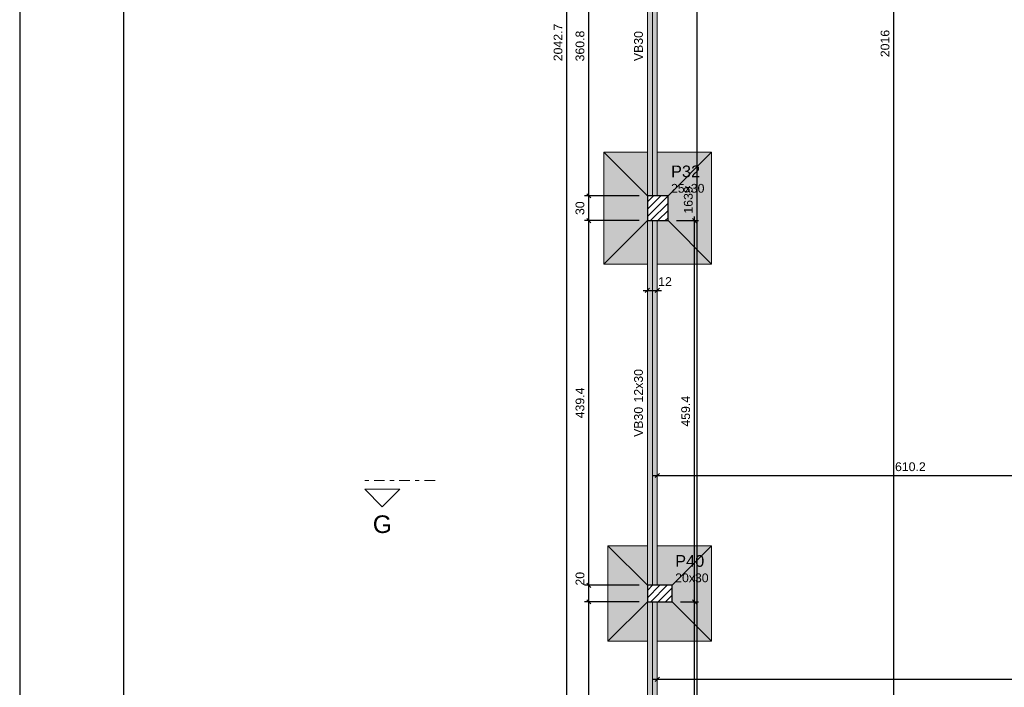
# Model space of a CAD drawing. Header units: millimetres. Extents: x 0 to 119, y 0 to 84.
# Tile 4 of 27: x 0 to 24, y 33 to 50. Entities that reach past the tile are written whole.
import ezdxf

# ---------------------------------------------------------------- set-up
doc = ezdxf.new("R2010")
doc.units = ezdxf.units.MM
doc.header["$MEASUREMENT"] = 0
doc.linetypes.add('DASHDOT', pattern=[2.54, 1.27, -0.635, 0, -0.635])
doc.linetypes.add('NULL', pattern=[0])
doc.layers.get('0').update_dxf_attribs({"lineweight": 18})
for name, color, linetype, lineweight in [('FO-Cortes', 9, 'DASHDOT', 5), ('FO-Cotas', 5, 'Continuous', 5), ('FO-Eixos', 5, 'Continuous', 5), ('FO-Hachura das sapatas', 43, 'Continuous', 5), ('FO-Hachura pilar que passa', 19, 'Continuous', 5), ('FO-Hachura viga', 43, 'Continuous', 5), ('FO-Pilares', 4, 'Continuous', 30), ('FO-Seção das fundações', 9, 'Continuous', 5), ('FO-Textos das vigas', 7, 'Continuous', 5), ('FO-Textos dos pilares', 7, 'Continuous', 5), ('FO-Vigas', 1, 'Continuous', 20)]:
    doc.layers.add(name, color=color, linetype=linetype, lineweight=lineweight)
doc.layers.add('SEDUC_MARF', color=1, linetype='Continuous')
doc.layers.add('SEDUC_MARGG', color=7, linetype='Continuous')
doc.styles.add('Arial', font='txt')
doc.dimstyles.new('UM_50.000000', dxfattribs={"dimtxt": 0.18, "dimasz": 0.1, "dimexe": 0.1, "dimexo": 0.2, "dimgap": 0, "dimtad": 1, "dimtih": 1, "dimtoh": 1, "dimdec": 1, "dimlfac": 50, "dimzin": 0, "dimdsep": 46, "dimtxsty": 'Standard', "dimcen": 0.09, "dimdle": 0.1, "dimadec": 1, "dimazin": 2, "dimtfac": 1, "dimtdec": 4, "dimtofl": 0, "dimtmove": 0, "dimatfit": 3, "dimfxl": 1, "dimtolj": 1, "dimarcsym": 0})

# ---------------------------------------------------------------- blocks, each defined once
blk = doc.blocks.new('_Oblique')
at = {"color": 0, "linetype": 'ByBlock', "lineweight": -2}
blk.add_line((-0.5, -0.5), (0.5, 0.5), dxfattribs=at)
blk = doc.blocks.new('*D48')
at = {"layer": 'Defpoints', "color": 0}
for p in [(13.723, 35.546), (15.135, 35.546), (15.135, 29.203)]:
    blk.add_point(p, dxfattribs=at)
at = {"layer": 'FO-Cotas', "color": 0, "lineweight": -2}
for p, q in [((13.723, 29.103), (13.723, 35.646)), ((14.935, 35.546), (13.623, 35.546)), ((14.935, 29.203), (13.623, 29.203))]:
    blk.add_line(p, q, dxfattribs=at)
at = {"layer": 'FO-Cotas', "color": 0, "lineweight": -2, "xscale": 0.1, "yscale": 0.1, "zscale": 0.1}
for p, rotation in [((13.723, 35.546), 90), ((13.723, 29.203), 270)]:
    blk.add_blockref('_Oblique', p, dxfattribs=dict(at, rotation=rotation))
at = {"layer": 'FO-Cotas', "color": 7, "insert": (13.511, 32.374), "char_height": 0.2118, "attachment_point": 5, "rotation": 90, "style": 'Arial'}
blk.add_mtext('\\A1;317.2', dxfattribs=at)
blk = doc.blocks.new('*D49')
at = {"layer": 'Defpoints', "color": 0}
for p in [(13.723, 35.946), (15.135, 35.946), (15.135, 35.546)]:
    blk.add_point(p, dxfattribs=at)
at = {"layer": 'FO-Cotas', "color": 0, "lineweight": -2}
for p, q in [((14.935, 35.946), (13.623, 35.946)), ((13.723, 35.446), (13.723, 36.046)), ((14.935, 35.546), (13.623, 35.546))]:
    blk.add_line(p, q, dxfattribs=at)
at = {"layer": 'FO-Cotas', "color": 0, "lineweight": -2, "xscale": 0.1, "yscale": 0.1, "zscale": 0.1}
for p, rotation in [((13.723, 35.946), 90), ((13.723, 35.546), 270)]:
    blk.add_blockref('_Oblique', p, dxfattribs=dict(at, rotation=rotation))
at = {"layer": 'FO-Cotas', "color": 7, "insert": (13.511, 36.103), "char_height": 0.2118, "attachment_point": 5, "rotation": 90, "style": 'Arial'}
blk.add_mtext('\\A1;20', dxfattribs=at)
blk = doc.blocks.new('*D50')
at = {"layer": 'Defpoints', "color": 0}
for p in [(13.723, 44.734), (15.135, 44.734), (15.135, 35.946)]:
    blk.add_point(p, dxfattribs=at)
at = {"layer": 'FO-Cotas', "color": 0, "lineweight": -2}
for p, q in [((14.935, 44.734), (13.623, 44.734)), ((13.723, 35.846), (13.723, 44.834)), ((14.935, 35.946), (13.623, 35.946))]:
    blk.add_line(p, q, dxfattribs=at)
at = {"layer": 'FO-Cotas', "color": 0, "lineweight": -2, "xscale": 0.1, "yscale": 0.1, "zscale": 0.1}
for p, rotation in [((13.723, 44.734), 90), ((13.723, 35.946), 270)]:
    blk.add_blockref('_Oblique', p, dxfattribs=dict(at, rotation=rotation))
at = {"layer": 'FO-Cotas', "color": 7, "insert": (13.511, 40.34), "char_height": 0.2118, "attachment_point": 5, "rotation": 90, "style": 'Arial'}
blk.add_mtext('\\A1;439.4', dxfattribs=at)
blk = doc.blocks.new('*D51')
at = {"layer": 'Defpoints', "color": 0}
for p in [(13.723, 45.334), (15.135, 45.334), (15.135, 44.734)]:
    blk.add_point(p, dxfattribs=at)
at = {"layer": 'FO-Cotas', "color": 0, "lineweight": -2}
for p, q in [((13.723, 44.634), (13.723, 45.434)), ((14.935, 45.334), (13.623, 45.334)), ((14.935, 44.734), (13.623, 44.734))]:
    blk.add_line(p, q, dxfattribs=at)
at = {"layer": 'FO-Cotas', "color": 0, "lineweight": -2, "xscale": 0.1, "yscale": 0.1, "zscale": 0.1}
for p, rotation in [((13.723, 45.334), 90), ((13.723, 44.734), 270)]:
    blk.add_blockref('_Oblique', p, dxfattribs=dict(at, rotation=rotation))
at = {"layer": 'FO-Cotas', "color": 7, "insert": (13.511, 45.034), "char_height": 0.2118, "attachment_point": 5, "rotation": 90, "style": 'Arial'}
blk.add_mtext('\\A1;30', dxfattribs=at)
blk = doc.blocks.new('*D52')
at = {"layer": 'Defpoints', "color": 0}
for p in [(13.723, 52.55), (15.135, 52.55), (15.135, 45.334)]:
    blk.add_point(p, dxfattribs=at)
at = {"layer": 'FO-Cotas', "color": 0, "lineweight": -2}
for p, q in [((14.935, 52.55), (13.623, 52.55)), ((13.723, 45.234), (13.723, 52.65)), ((14.935, 45.334), (13.623, 45.334))]:
    blk.add_line(p, q, dxfattribs=at)
at = {"layer": 'FO-Cotas', "color": 0, "lineweight": -2, "xscale": 0.1, "yscale": 0.1, "zscale": 0.1}
for p, rotation in [((13.723, 52.55), 90), ((13.723, 45.334), 270)]:
    blk.add_blockref('_Oblique', p, dxfattribs=dict(at, rotation=rotation))
at = {"layer": 'FO-Cotas', "color": 7, "insert": (13.511, 48.942), "char_height": 0.2118, "attachment_point": 5, "rotation": 90, "style": 'Arial'}
blk.add_mtext('\\A1;360.8', dxfattribs=at)
blk = doc.blocks.new('*D57')
at = {"layer": 'Defpoints', "color": 0}
for p in [(13.194, 69.456), (15.135, 69.456), (15.135, 28.603)]:
    blk.add_point(p, dxfattribs=at)
at = {"layer": 'FO-Cotas', "color": 0, "lineweight": -2}
for p, q in [((14.935, 69.456), (13.094, 69.456)), ((13.194, 28.503), (13.194, 69.556)), ((14.935, 28.603), (13.094, 28.603))]:
    blk.add_line(p, q, dxfattribs=at)
at = {"layer": 'FO-Cotas', "color": 0, "lineweight": -2, "xscale": 0.1, "yscale": 0.1, "zscale": 0.1}
for p, rotation in [((13.194, 69.456), 90), ((13.194, 28.603), 270)]:
    blk.add_blockref('_Oblique', p, dxfattribs=dict(at, rotation=rotation))
at = {"layer": 'FO-Cotas', "color": 7, "insert": (12.982, 49.029), "char_height": 0.2118, "attachment_point": 5, "rotation": 90, "style": 'Arial'}
blk.add_mtext('\\A1;2042.7', dxfattribs=at)
blk = doc.blocks.new('*D92')
at = {"layer": 'Defpoints', "color": 0}
for p in [(15.375, 33.68), (76.696, 33.68), (76.696, 33.68)]:
    blk.add_point(p, dxfattribs=at)
at = {"layer": 'FO-Cotas', "color": 0, "lineweight": -2}
blk.add_line((15.275, 33.68), (76.796, 33.68), dxfattribs=at)
at = {"layer": 'FO-Cotas', "color": 0, "lineweight": -2, "xscale": 0.1, "yscale": 0.1, "zscale": 0.1, "rotation": 180}
blk.add_blockref('_Oblique', (15.375, 33.68), dxfattribs=at)
at = {"layer": 'FO-Cotas', "color": 0, "lineweight": -2, "xscale": 0.1, "yscale": 0.1, "zscale": 0.1}
blk.add_blockref('_Oblique', (76.696, 33.68), dxfattribs=at)
at = {"layer": 'FO-Cotas', "color": 7, "insert": (46.035, 33.891), "char_height": 0.2118, "attachment_point": 5, "rotation": 0.0057, "style": 'Arial'}
blk.add_mtext('\\A1;3066', dxfattribs=at)
blk = doc.blocks.new('*D94')
at = {"layer": 'Defpoints', "color": 0}
for p in [(15.375, 38.59), (27.579, 38.59), (27.579, 38.59)]:
    blk.add_point(p, dxfattribs=at)
at = {"layer": 'FO-Cotas', "color": 0, "lineweight": -2}
blk.add_line((15.275, 38.59), (27.679, 38.59), dxfattribs=at)
at = {"layer": 'FO-Cotas', "color": 0, "lineweight": -2, "xscale": 0.1, "yscale": 0.1, "zscale": 0.1, "rotation": 180}
blk.add_blockref('_Oblique', (15.375, 38.59), dxfattribs=at)
at = {"layer": 'FO-Cotas', "color": 0, "lineweight": -2, "xscale": 0.1, "yscale": 0.1, "zscale": 0.1}
blk.add_blockref('_Oblique', (27.579, 38.59), dxfattribs=at)
at = {"layer": 'FO-Cotas', "color": 7, "insert": (21.477, 38.802), "char_height": 0.2118, "attachment_point": 5, "rotation": 0.0057, "style": 'Arial'}
blk.add_mtext('\\A1;610.2', dxfattribs=at)
blk = doc.blocks.new('*D104')
at = {"layer": 'Defpoints', "color": 0}
for p in [(15.135, 43.054), (15.375, 43.054), (15.375, 43.054)]:
    blk.add_point(p, dxfattribs=at)
at = {"layer": 'FO-Cotas', "color": 0, "lineweight": -2}
blk.add_line((15.035, 43.054), (15.475, 43.054), dxfattribs=at)
at = {"layer": 'FO-Cotas', "color": 0, "lineweight": -2, "xscale": 0.1, "yscale": 0.1, "zscale": 0.1, "rotation": 180}
blk.add_blockref('_Oblique', (15.135, 43.054), dxfattribs=at)
at = {"layer": 'FO-Cotas', "color": 0, "lineweight": -2, "xscale": 0.1, "yscale": 0.1, "zscale": 0.1}
blk.add_blockref('_Oblique', (15.375, 43.054), dxfattribs=at)
at = {"layer": 'FO-Cotas', "color": 7, "insert": (15.561, 43.265), "char_height": 0.2118, "attachment_point": 5, "rotation": 0.0057, "style": 'Arial'}
blk.add_mtext('\\A1;12', dxfattribs=at)
blk = doc.blocks.new('*D130')
at = {"layer": 'Defpoints', "color": 0}
for p in [(16.335, 61.623), (16.335, 61.623), (16.335, 28.843)]:
    blk.add_point(p, dxfattribs=at)
at = {"layer": 'FO-Cotas', "color": 0, "lineweight": -2}
blk.add_line((16.335, 28.743), (16.335, 61.723), dxfattribs=at)
at = {"layer": 'FO-Cotas', "color": 0, "lineweight": -2, "xscale": 0.1, "yscale": 0.1, "zscale": 0.1}
for p, rotation in [((16.335, 61.623), 90), ((16.335, 28.843), 270)]:
    blk.add_blockref('_Oblique', p, dxfattribs=dict(at, rotation=rotation))
at = {"layer": 'FO-Cotas', "color": 7, "insert": (16.123, 45.233), "char_height": 0.2118, "attachment_point": 5, "rotation": 90, "style": 'Arial'}
blk.add_mtext('\\A1;1639', dxfattribs=at)
blk = doc.blocks.new('*D134')
at = {"layer": 'Defpoints', "color": 0}
for p in [(21.079, 69.163), (21.079, 69.163), (21.079, 28.843)]:
    blk.add_point(p, dxfattribs=at)
at = {"layer": 'FO-Cotas', "color": 0, "lineweight": -2}
blk.add_line((21.079, 28.743), (21.079, 69.263), dxfattribs=at)
at = {"layer": 'FO-Cotas', "color": 0, "lineweight": -2, "xscale": 0.1, "yscale": 0.1, "zscale": 0.1}
for p, rotation in [((21.079, 69.163), 90), ((21.079, 28.843), 270)]:
    blk.add_blockref('_Oblique', p, dxfattribs=dict(at, rotation=rotation))
at = {"layer": 'FO-Cotas', "color": 7, "insert": (20.867, 49.003), "char_height": 0.2118, "attachment_point": 5, "rotation": 90, "style": 'Arial'}
blk.add_mtext('\\A1;2016', dxfattribs=at)
blk = doc.blocks.new('*D233')
at = {"layer": 'Defpoints', "color": 0}
for p in [(15.735, 35.546), (16.271, 35.546), (15.635, 28.843)]:
    blk.add_point(p, dxfattribs=at)
at = {"layer": 'FO-Cotas', "color": 0, "lineweight": -2}
for p, q in [((16.271, 28.743), (16.271, 35.646)), ((15.935, 35.546), (16.371, 35.546)), ((15.835, 28.843), (16.371, 28.843))]:
    blk.add_line(p, q, dxfattribs=at)
at = {"layer": 'FO-Cotas', "color": 0, "lineweight": -2, "xscale": 0.1, "yscale": 0.1, "zscale": 0.1}
for p, rotation in [((16.271, 35.546), 90), ((16.271, 28.843), 270)]:
    blk.add_blockref('_Oblique', p, dxfattribs=dict(at, rotation=rotation))
at = {"layer": 'FO-Cotas', "color": 7, "insert": (16.059, 32.194), "char_height": 0.2118, "attachment_point": 5, "rotation": 90, "style": 'Arial'}
blk.add_mtext('\\A1;335.2', dxfattribs=at)
blk = doc.blocks.new('*D234')
at = {"layer": 'Defpoints', "color": 0}
for p in [(15.635, 44.734), (16.271, 44.734), (15.735, 35.546)]:
    blk.add_point(p, dxfattribs=at)
at = {"layer": 'FO-Cotas', "color": 0, "lineweight": -2}
for p, q in [((15.835, 44.734), (16.371, 44.734)), ((16.271, 35.446), (16.271, 44.834)), ((15.935, 35.546), (16.371, 35.546))]:
    blk.add_line(p, q, dxfattribs=at)
at = {"layer": 'FO-Cotas', "color": 0, "lineweight": -2, "xscale": 0.1, "yscale": 0.1, "zscale": 0.1}
for p, rotation in [((16.271, 44.734), 90), ((16.271, 35.546), 270)]:
    blk.add_blockref('_Oblique', p, dxfattribs=dict(at, rotation=rotation))
at = {"layer": 'FO-Cotas', "color": 7, "insert": (16.059, 40.14), "char_height": 0.2118, "attachment_point": 5, "rotation": 90, "style": 'Arial'}
blk.add_mtext('\\A1;459.4', dxfattribs=at)

msp = doc.modelspace()

# ---------------------------------------------------------------- hatches: boundary and pattern name
at = {"layer": 'FO-Hachura das sapatas', "linetype": 'Continuous'}
h = msp.add_hatch(color=43, dxfattribs=at)
h.paths.add_polyline_path([(14.0852, 43.6842), (16.6852, 43.6842), (16.6852, 46.3842), (14.0852, 46.3842), (14.0852, 43.6842)])
h.paths.add_polyline_path([(15.6352, 44.7342), (15.6352, 45.3342), (15.3752, 45.3342), (15.3752, 46.3842), (15.1352, 46.3842), (15.1352, 44.7342), (15.6352, 44.7342)], flags=0)
h.paths.add_polyline_path([(15.3752, 44.7342), (15.1352, 44.7342), (15.1352, 43.6842), (15.3752, 43.6842), (15.3752, 44.7342)], flags=0)
h = msp.add_hatch(color=43, dxfattribs=at)
h.paths.add_polyline_path([(16.6852, 34.5958), (16.6852, 36.8958), (14.1852, 36.8958), (14.1852, 34.5958), (16.6852, 34.5958)])
h.paths.add_polyline_path([(15.3752, 36.8958), (15.1352, 36.8958), (15.1352, 35.9458), (15.3752, 35.9458), (15.3752, 36.8958)], flags=0)
h.paths.add_polyline_path([(15.7352, 35.9458), (15.1352, 35.9458), (15.1352, 35.5458), (15.7352, 35.5458), (15.7352, 35.9458)], flags=0)
h.paths.add_polyline_path([(15.3752, 35.5458), (15.1352, 35.5458), (15.1352, 34.5958), (15.3752, 34.5958), (15.3752, 35.5458)], flags=0)
at = {"layer": 'FO-Hachura pilar que passa', "linetype": 'Continuous'}
h = msp.add_hatch(dxfattribs=at)
h.set_pattern_fill('ANSI31', color=19, style=0)
h.paths.add_polyline_path([(15.1352, 44.7342), (15.3852, 44.7342), (15.6352, 44.7342), (15.6352, 45.0342), (15.6352, 45.3342), (15.3852, 45.3342), (15.1352, 45.3342), (15.1352, 45.0342)])
h = msp.add_hatch(dxfattribs=at)
h.set_pattern_fill('ANSI31', color=19, style=0)
h.paths.add_polyline_path([(15.7352, 35.5458), (15.7352, 35.7458), (15.7352, 35.9458), (15.4352, 35.9458), (15.1352, 35.9458), (15.1352, 35.7458), (15.1352, 35.5458), (15.4352, 35.5458)])
at = {"layer": 'FO-Hachura viga', "linetype": 'Continuous'}
for points in [[(15.3752, 52.5494), (15.3752, 52.5494), (15.1352, 52.5494), (15.1352, 45.3344), (15.3752, 45.3344), (15.3752, 52.5494)], [(15.3752, 44.7344), (15.3752, 44.7344), (15.1352, 44.7344), (15.1352, 35.9458), (15.3752, 35.9458), (15.3752, 44.7344)], [(15.3752, 35.5458), (15.3752, 35.5458), (15.1352, 35.5458), (15.1352, 29.2028), (15.3752, 29.2028), (15.3752, 35.5458)]]:
    msp.add_hatch(color=43, dxfattribs=at).paths.add_polyline_path(points)

# ---------------------------------------------------------------- linework, layer by layer
at = {"layer": 'FO-Cortes', "ltscale": 0.2}
msp.add_line((10.015, 38.4709), (8.3206, 38.4709), dxfattribs=at)
at = {"layer": 'FO-Cortes', "linetype": 'Continuous', "ltscale": 0.2}
msp.add_lwpolyline([(8.3206, 38.2591), (9.1678, 38.2591), (8.7442, 37.8355), (8.3206, 38.2591)], close=True, dxfattribs=at)
at = {"layer": 'FO-Eixos'}
for p, q in [((15.2552, 45.3342), (15.2552, 52.5496)), ((15.2552, 35.9458), (15.2552, 44.7342)), ((15.2552, 29.2026), (15.2552, 35.5458))]:
    msp.add_line(p, q, dxfattribs=at)
at = {"layer": 'FO-Pilares'}
for points in [[(15.1352, 44.7342), (15.3852, 44.7342), (15.6352, 44.7342), (15.6352, 45.0342), (15.6352, 45.3342), (15.3852, 45.3342), (15.1352, 45.3342), (15.1352, 45.0342), (15.1352, 44.7342)], [(15.7352, 35.5458), (15.7352, 35.7458), (15.7352, 35.9458), (15.4352, 35.9458), (15.1352, 35.9458), (15.1352, 35.7458), (15.1352, 35.5458), (15.4352, 35.5458), (15.7352, 35.5458)]]:
    msp.add_lwpolyline(points, close=True, dxfattribs=at)
at = {"layer": 'FO-Seção das fundações'}
for p, q in [((14.0852, 46.3842), (15.1352, 45.3342)), ((16.6852, 46.3842), (15.6352, 45.3342)), ((14.0852, 43.6842), (15.1352, 44.7342)), ((16.6852, 43.6842), (15.6352, 44.7342)), ((14.1852, 36.8958), (15.1352, 35.9458)), ((16.6852, 36.8958), (15.7352, 35.9458)), ((14.1852, 34.5958), (15.1352, 35.5458)), ((16.6852, 34.5958), (15.7352, 35.5458))]:
    msp.add_line(p, q, dxfattribs=at)
for points in [[(14.0852, 46.3842), (14.0852, 43.6842)], [(14.0852, 46.3842), (15.1352, 46.3842)], [(15.3752, 46.3842), (16.6852, 46.3842)], [(16.6852, 43.6842), (16.6852, 46.3842)], [(15.1352, 43.6842), (14.0852, 43.6842)], [(16.6852, 43.6842), (15.3752, 43.6842)], [(14.1852, 36.8958), (14.1852, 34.5958)], [(14.1852, 36.8958), (15.1352, 36.8958)], [(15.3752, 36.8958), (16.6852, 36.8958)], [(16.6852, 34.5958), (16.6852, 36.8958)], [(15.1352, 34.5958), (14.1852, 34.5958)], [(16.6852, 34.5958), (15.3752, 34.5958)]]:
    msp.add_lwpolyline(points, dxfattribs=at)
at = {"layer": 'FO-Vigas'}
for p, q in [((15.1352, 45.3342), (15.1352, 52.5496)), ((15.3752, 45.3342), (15.3752, 52.5496)), ((15.1352, 35.9458), (15.1352, 44.7342)), ((15.3752, 35.9458), (15.3752, 44.7342)), ((15.1352, 29.2026), (15.1352, 35.5458)), ((15.3752, 29.2026), (15.3752, 35.5458))]:
    msp.add_line(p, q, dxfattribs=at)
at = {"layer": 'SEDUC_MARF'}
msp.add_lwpolyline([(118.9, 84.1), (0, 84.1), (0, 0), (118.9, 0)], close=True, dxfattribs=at)
at = {"layer": 'SEDUC_MARGG'}
msp.add_lwpolyline([(2.5, 1), (117.9, 1), (117.9, 83.1), (2.5, 83.1), (2.5, 1)], dxfattribs=at)

# ---------------------------------------------------------------- texts
at = {"layer": 'FO-Cortes', "linetype": 'NULL', "ltscale": 0.2, "insert": (8.7446, 37.2002), "char_height": 0.4236, "width": 0.902285, "attachment_point": 8, "line_spacing_factor": 0.798, "style": 'Arial'}
msp.add_mtext('G', dxfattribs=at)
at = {"layer": 'FO-Textos das vigas', "linetype": 'NULL', "char_height": 0.2118, "rotation": 90.00021, "line_spacing_factor": 0.798, "style": 'Arial'}
for s, insert, width, attachment_point in [('VB30', (15.0297, 48.9416), 1.418848, 8), ('12x30', (15.0297, 40.3516), 1.580273, 7), ('VB30', (15.0297, 40.2456), 1.418848, 9)]:
    msp.add_mtext(s, dxfattribs=dict(at, insert=insert, width=width, attachment_point=attachment_point))
at = {"layer": 'FO-Textos dos pilares', "linetype": 'NULL', "attachment_point": 7, "line_spacing_factor": 0.798, "style": 'Arial'}
for s, insert, char_height, width in [('P32', (15.7056, 45.7758), 0.2824, 1.387852), ('25x30', (15.7056, 45.4045), 0.2118, 1.580273), ('P40', (15.8056, 36.3868), 0.2824, 1.387852), ('20x30', (15.8056, 36.0165), 0.2118, 1.580273)]:
    msp.add_mtext(s, dxfattribs=dict(at, insert=insert, char_height=char_height, width=width))

# ---------------------------------------------------------------- dimensions: what is measured, and where the dimension line sits
at = {"layer": 'FO-Cotas'}
for base, p1, p2, override, picture, middle in [((13.1937426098, 69.4555880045), (15.1352426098, 28.6025880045), (15.1352426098, 69.4555880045), {"dimtxt": 0.2118, "dimasz": 0.1, "dimexe": 0.1, "dimexo": 0.2, "dimtad": 1, "dimtih": 0, "dimtoh": 0, "dimdec": 1, "dimlfac": 50, "dimzin": 8, "dimtxsty": 'Arial', "dimblk": 'Oblique', "dimblk1": 'Oblique', "dimblk2": 'Oblique', "dimsah": 1, "dimdle": 0.1, "dimse1": 0, "dimse2": 0, "dimclrt": 7, "dimadec": 1, "dimazin": 3, "dimtmove": 2, "dimldrblk": 'Oblique'}, '*D57', (12.9819426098, 49.0290880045)), ((21.0792, 69.1634), (21.0792, 28.8426), (21.0792, 69.1634), {"dimtxt": 0.2118, "dimasz": 0.1, "dimexe": 0.1, "dimexo": 0.2, "dimtad": 1, "dimtih": 0, "dimtoh": 0, "dimdec": 1, "dimlfac": 50, "dimzin": 8, "dimtxsty": 'Arial', "dimblk": 'Oblique', "dimblk1": 'Oblique', "dimblk2": 'Oblique', "dimsah": 1, "dimdle": 0.1, "dimse1": 1, "dimse2": 1, "dimclrt": 7, "dimadec": 1, "dimazin": 3, "dimtmove": 2, "dimldrblk": 'Oblique'}, '*D134', (20.8674, 49.003)), ((16.3352, 61.6234), (16.3352, 28.8426), (16.3352, 61.6234), {"dimtxt": 0.2118, "dimasz": 0.1, "dimexe": 0.1, "dimexo": 0.2, "dimtad": 1, "dimtih": 0, "dimtoh": 0, "dimdec": 1, "dimlfac": 50, "dimzin": 8, "dimtxsty": 'Arial', "dimblk": 'Oblique', "dimblk1": 'Oblique', "dimblk2": 'Oblique', "dimsah": 1, "dimdle": 0.1, "dimse1": 1, "dimse2": 1, "dimclrt": 7, "dimadec": 1, "dimazin": 3, "dimtmove": 2, "dimldrblk": 'Oblique'}, '*D130', (16.1234, 45.233)), ((13.7232, 52.5496), (15.1352, 45.3342), (15.1352, 52.5496), {"dimtxt": 0.2118, "dimasz": 0.1, "dimexe": 0.1, "dimexo": 0.2, "dimtad": 1, "dimtih": 0, "dimtoh": 0, "dimdec": 1, "dimlfac": 50, "dimzin": 8, "dimtxsty": 'Arial', "dimblk": 'Oblique', "dimblk1": 'Oblique', "dimblk2": 'Oblique', "dimsah": 1, "dimdle": 0.1, "dimse1": 0, "dimse2": 0, "dimclrt": 7, "dimadec": 1, "dimazin": 3, "dimtmove": 2, "dimldrblk": 'Oblique'}, '*D52', (13.5114, 48.9419)), ((13.7232, 45.3342), (15.1352, 44.7342), (15.1352, 45.3342), {"dimtxt": 0.2118, "dimasz": 0.1, "dimexe": 0.1, "dimexo": 0.2, "dimtad": 1, "dimtih": 0, "dimtoh": 0, "dimdec": 1, "dimlfac": 50, "dimzin": 8, "dimtxsty": 'Arial', "dimblk": 'Oblique', "dimblk1": 'Oblique', "dimblk2": 'Oblique', "dimsah": 1, "dimdle": 0.1, "dimse1": 0, "dimse2": 0, "dimclrt": 7, "dimadec": 1, "dimazin": 3, "dimtmove": 2, "dimldrblk": 'Oblique'}, '*D51', (13.5114, 45.0342)), ((13.7232, 44.7342), (15.1352, 35.9458), (15.1352, 44.7342), {"dimtxt": 0.2118, "dimasz": 0.1, "dimexe": 0.1, "dimexo": 0.2, "dimtad": 1, "dimtih": 0, "dimtoh": 0, "dimdec": 1, "dimlfac": 50, "dimzin": 8, "dimtxsty": 'Arial', "dimblk": 'Oblique', "dimblk1": 'Oblique', "dimblk2": 'Oblique', "dimsah": 1, "dimdle": 0.1, "dimse1": 0, "dimse2": 0, "dimclrt": 7, "dimadec": 1, "dimazin": 3, "dimtmove": 2, "dimldrblk": 'Oblique'}, '*D50', (13.5114, 40.34)), ((16.2706, 44.7342), (15.7352, 35.5458), (15.6352, 44.7342), {"dimtxt": 0.2118, "dimasz": 0.1, "dimexe": 0.1, "dimexo": 0.2, "dimtad": 1, "dimtih": 0, "dimtoh": 0, "dimdec": 1, "dimlfac": 50, "dimzin": 8, "dimtxsty": 'Arial', "dimblk": 'Oblique', "dimblk1": 'Oblique', "dimblk2": 'Oblique', "dimsah": 1, "dimdle": 0.1, "dimse1": 0, "dimse2": 0, "dimclrt": 7, "dimadec": 1, "dimazin": 3, "dimtmove": 2, "dimldrblk": 'Oblique'}, '*D234', (16.0588, 40.14)), ((13.7232, 35.9458), (15.1352, 35.5458), (15.1352, 35.9458), {"dimtxt": 0.2118, "dimasz": 0.1, "dimexe": 0.1, "dimexo": 0.2, "dimtad": 1, "dimtih": 0, "dimtoh": 0, "dimdec": 1, "dimlfac": 50, "dimzin": 8, "dimtxsty": 'Arial', "dimblk": 'Oblique', "dimblk1": 'Oblique', "dimblk2": 'Oblique', "dimsah": 1, "dimdle": 0.1, "dimse1": 0, "dimse2": 0, "dimclrt": 7, "dimadec": 1, "dimazin": 3, "dimtmove": 2, "dimldrblk": 'Oblique'}, '*D49', (13.5114, 36.1031)), ((13.7232, 35.5458), (15.1352, 29.2026), (15.1352, 35.5458), {"dimtxt": 0.2118, "dimasz": 0.1, "dimexe": 0.1, "dimexo": 0.2, "dimtad": 1, "dimtih": 0, "dimtoh": 0, "dimdec": 1, "dimlfac": 50, "dimzin": 8, "dimtxsty": 'Arial', "dimblk": 'Oblique', "dimblk1": 'Oblique', "dimblk2": 'Oblique', "dimsah": 1, "dimdle": 0.1, "dimse1": 0, "dimse2": 0, "dimclrt": 7, "dimadec": 1, "dimazin": 3, "dimtmove": 2, "dimldrblk": 'Oblique'}, '*D48', (13.5114, 32.3742)), ((16.2706, 35.5458), (15.6352, 28.8426), (15.7352, 35.5458), {"dimtxt": 0.2118, "dimasz": 0.1, "dimexe": 0.1, "dimexo": 0.2, "dimtad": 1, "dimtih": 0, "dimtoh": 0, "dimdec": 1, "dimlfac": 50, "dimzin": 8, "dimtxsty": 'Arial', "dimblk": 'Oblique', "dimblk1": 'Oblique', "dimblk2": 'Oblique', "dimsah": 1, "dimdle": 0.1, "dimse1": 0, "dimse2": 0, "dimclrt": 7, "dimadec": 1, "dimazin": 3, "dimtmove": 2, "dimldrblk": 'Oblique'}, '*D233', (16.0588, 32.1942))]:
    dim = msp.add_linear_dim(base=base, p1=p1, p2=p2, angle=90, dimstyle='UM_50.000000', override=override, dxfattribs=at)
    dim.commit()
    dim.dimension.update_dxf_attribs({"geometry": picture, "text_midpoint": middle, "dimtype": 160, "text_rotation": 90})
for base, p1, p2, picture, middle in [((15.3752, 43.0536), (15.1352, 43.0536), (15.3752, 43.0536), '*D104', (15.5605, 43.2654)), ((27.5786, 38.5904), (15.3752, 38.5904), (27.5786, 38.5904), '*D94', (21.4769, 38.8022)), ((76.6956, 33.6796), (15.3752, 33.6796), (76.6956, 33.6796), '*D92', (46.0354, 33.8914))]:
    dim = msp.add_linear_dim(base=base, p1=p1, p2=p2, dimstyle='UM_50.000000', override={"dimtxt": 0.2118, "dimasz": 0.1, "dimexe": 0.1, "dimexo": 0.2, "dimtad": 1, "dimtih": 0, "dimtoh": 0, "dimdec": 1, "dimlfac": 50, "dimzin": 8, "dimtxsty": 'Arial', "dimblk": 'Oblique', "dimblk1": 'Oblique', "dimblk2": 'Oblique', "dimsah": 1, "dimdle": 0.1, "dimse1": 1, "dimse2": 1, "dimclrt": 7, "dimadec": 1, "dimazin": 3, "dimtmove": 2, "dimldrblk": 'Oblique'}, dxfattribs=at)
    dim.commit()
    dim.dimension.update_dxf_attribs({"geometry": picture, "text_midpoint": middle, "dimtype": 160, "text_rotation": 0.00573})

doc.saveas('drawing.dxf')
